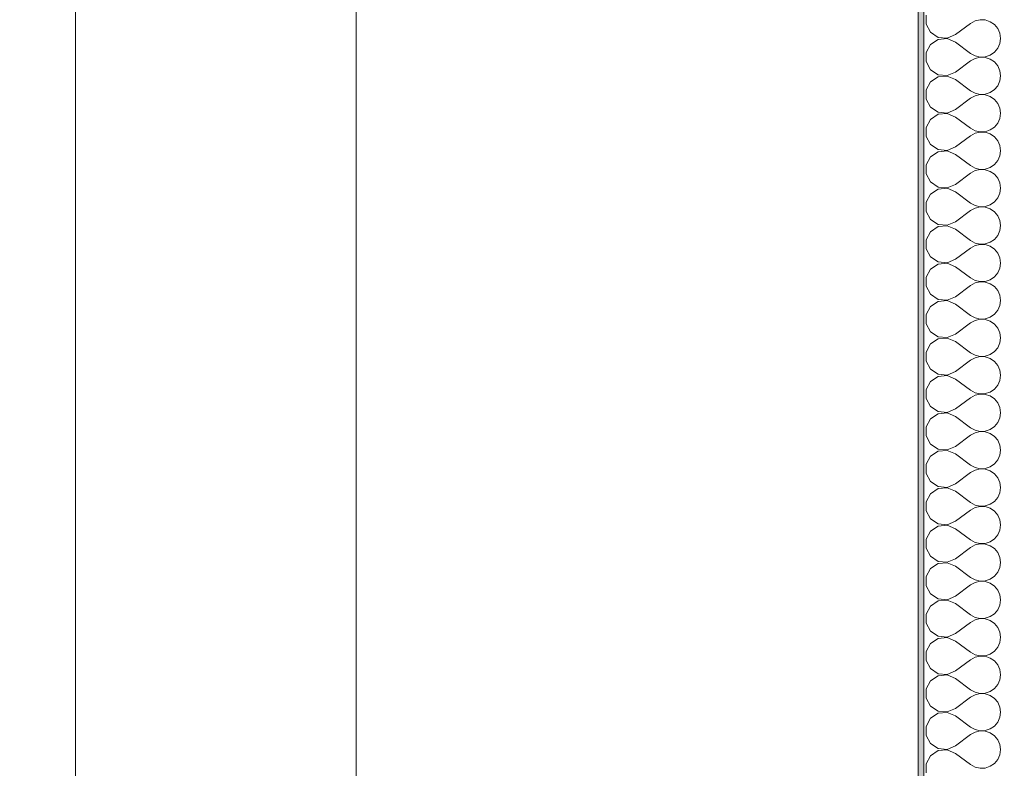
# Model space of a CAD drawing. Header units: metres. Extents: x -4 to 100, y -11 to 17.
# Tile 16 of 256: x -1.77 to -0.02, y 3.43 to 4.77. Entities that reach past the tile are written whole.
import ezdxf

# ---------------------------------------------------------------- set-up
doc = ezdxf.new("R2010")
doc.units = ezdxf.units.M
doc.header["$MEASUREMENT"] = 0
doc.layers.add('152 - Bemaßung_ Beschriftung.Ausbau', color=7, linetype='Continuous')
doc.layers.add('604 - Struktur.Wand Aussen', color=7, linetype='Continuous')
doc.styles.add('ERSTELLTER_STIL_2', font='txt')
doc.dimstyles.new('ERSTELLTER_STIL__3', dxfattribs={"dimtxt": 0.1, "dimasz": 0.0532, "dimexe": 0.18, "dimexo": 0.0625, "dimgap": 0, "dimtad": 1, "dimzin": 0, "dimdsep": 46, "dimtxsty": 'ERSTELLTER_STIL_2', "dimblk": 'ARROWHEAD_2', "dimblk1": 'ARROWHEAD_2', "dimblk2": 'ARROWHEAD_2', "dimcen": 0.09, "dimse1": 1, "dimse2": 1, "dimclrd": 7, "dimclre": 7, "dimclrt": 7, "dimazin": 0, "dimtfac": 1, "dimtdec": 4, "dimtmove": 0, "dimatfit": 3, "dimfxl": 1, "dimtolj": 1, "dimtzin": 0, "dimarcsym": 0})

# ---------------------------------------------------------------- blocks, each defined once
blk = doc.blocks.new('*X57')
at = {"layer": '604 - Struktur.Wand Aussen', "color": 7, "linetype": 'Continuous', "lineweight": 5}
for p, q in [((-0.1607, 4.7748), (-0.1607, 4.7585)), ((-0.1607, 4.7585), (-0.153, 4.7442)), ((-0.1083, 4.74), (-0.0817, 4.76)), ((-0.0736, 4.7645), (-0.0817, 4.76)), ((-0.0647, 4.7665), (-0.0736, 4.7645)), ((-0.0555, 4.7661), (-0.0647, 4.7665)), ((-0.0468, 4.7631), (-0.0555, 4.7661)), ((-0.0392, 4.7579), (-0.0468, 4.7631)), ((-0.0333, 4.7509), (-0.0392, 4.7579)), ((-0.0296, 4.7424), (-0.0333, 4.7509)), ((-0.153, 4.7442), (-0.1395, 4.7352)), ((-0.1395, 4.7352), (-0.1233, 4.7337)), ((-0.1233, 4.733), (-0.1395, 4.7314)), ((-0.1233, 4.7337), (-0.1083, 4.74)), ((-0.1083, 4.7267), (-0.1233, 4.733)), ((-0.0283, 4.7333), (-0.0296, 4.7424)), ((-0.0296, 4.7242), (-0.0283, 4.7333)), ((-0.153, 4.7224), (-0.1607, 4.7081)), ((-0.1395, 4.7314), (-0.153, 4.7224)), ((-0.1083, 4.7267), (-0.0817, 4.7067)), ((-0.0392, 4.7087), (-0.0333, 4.7158)), ((-0.0333, 4.7158), (-0.0296, 4.7242)), ((-0.1607, 4.7081), (-0.1607, 4.6919)), ((-0.0817, 4.7067), (-0.0736, 4.7022)), ((-0.0736, 4.6978), (-0.0817, 4.6933)), ((-0.0736, 4.7022), (-0.0647, 4.7001)), ((-0.0647, 4.6999), (-0.0736, 4.6978)), ((-0.0647, 4.7001), (-0.0555, 4.7006)), ((-0.0555, 4.6994), (-0.0647, 4.6999)), ((-0.0555, 4.7006), (-0.0468, 4.7035)), ((-0.0468, 4.6965), (-0.0555, 4.6994)), ((-0.0468, 4.7035), (-0.0392, 4.7087)), ((-0.1607, 4.6919), (-0.153, 4.6776)), ((-0.1083, 4.6733), (-0.0817, 4.6933)), ((-0.0392, 4.6913), (-0.0468, 4.6965)), ((-0.0333, 4.6842), (-0.0392, 4.6913)), ((-0.0296, 4.6758), (-0.0333, 4.6842)), ((-0.153, 4.6776), (-0.1395, 4.6686)), ((-0.1395, 4.6648), (-0.153, 4.6558)), ((-0.1395, 4.6686), (-0.1233, 4.667)), ((-0.1233, 4.6663), (-0.1395, 4.6648)), ((-0.1233, 4.667), (-0.1083, 4.6733)), ((-0.1083, 4.66), (-0.1233, 4.6663)), ((-0.0283, 4.6667), (-0.0296, 4.6758)), ((-0.0296, 4.6576), (-0.0283, 4.6667)), ((-0.153, 4.6558), (-0.1607, 4.6415)), ((-0.1083, 4.66), (-0.0817, 4.64)), ((-0.0392, 4.6421), (-0.0333, 4.6491)), ((-0.0333, 4.6491), (-0.0296, 4.6576)), ((-0.1607, 4.6415), (-0.1607, 4.6252)), ((-0.1083, 4.6067), (-0.0817, 4.6267)), ((-0.0817, 4.64), (-0.0736, 4.6355)), ((-0.0736, 4.6311), (-0.0817, 4.6267)), ((-0.0736, 4.6355), (-0.0647, 4.6335)), ((-0.0647, 4.6332), (-0.0736, 4.6311)), ((-0.0647, 4.6335), (-0.0555, 4.6339)), ((-0.0555, 4.6328), (-0.0647, 4.6332)), ((-0.0555, 4.6339), (-0.0468, 4.6369)), ((-0.0468, 4.6298), (-0.0555, 4.6328)), ((-0.0468, 4.6369), (-0.0392, 4.6421)), ((-0.0392, 4.6246), (-0.0468, 4.6298)), ((-0.1607, 4.6252), (-0.153, 4.6109)), ((-0.153, 4.6109), (-0.1395, 4.6019)), ((-0.0333, 4.6175), (-0.0392, 4.6246)), ((-0.0296, 4.6091), (-0.0333, 4.6175)), ((-0.0283, 4.6), (-0.0296, 4.6091)), ((-0.1395, 4.5981), (-0.153, 4.5891)), ((-0.1395, 4.6019), (-0.1233, 4.6004)), ((-0.1233, 4.5996), (-0.1395, 4.5981)), ((-0.1233, 4.6004), (-0.1083, 4.6067)), ((-0.1083, 4.5933), (-0.1233, 4.5996)), ((-0.1083, 4.5933), (-0.0817, 4.5733)), ((-0.0296, 4.5909), (-0.0283, 4.6)), ((-0.153, 4.5891), (-0.1607, 4.5748)), ((-0.1607, 4.5748), (-0.1607, 4.5585)), ((-0.0468, 4.5702), (-0.0392, 4.5754)), ((-0.0392, 4.5754), (-0.0333, 4.5825)), ((-0.0333, 4.5825), (-0.0296, 4.5909)), ((-0.1607, 4.5585), (-0.153, 4.5442)), ((-0.1083, 4.54), (-0.0817, 4.56)), ((-0.0817, 4.5733), (-0.0736, 4.5689)), ((-0.0736, 4.5645), (-0.0817, 4.56)), ((-0.0736, 4.5689), (-0.0647, 4.5668)), ((-0.0647, 4.5665), (-0.0736, 4.5645)), ((-0.0647, 4.5668), (-0.0555, 4.5672)), ((-0.0555, 4.5661), (-0.0647, 4.5665)), ((-0.0555, 4.5672), (-0.0468, 4.5702)), ((-0.0468, 4.5631), (-0.0555, 4.5661)), ((-0.0392, 4.5579), (-0.0468, 4.5631)), ((-0.0333, 4.5509), (-0.0392, 4.5579)), ((-0.153, 4.5442), (-0.1395, 4.5352)), ((-0.1233, 4.5337), (-0.1083, 4.54)), ((-0.0296, 4.5424), (-0.0333, 4.5509)), ((-0.0283, 4.5333), (-0.0296, 4.5424)), ((-0.153, 4.5224), (-0.1607, 4.5081)), ((-0.1395, 4.5314), (-0.153, 4.5224)), ((-0.1395, 4.5352), (-0.1233, 4.5337)), ((-0.1233, 4.533), (-0.1395, 4.5314)), ((-0.1083, 4.5267), (-0.1233, 4.533)), ((-0.1083, 4.5267), (-0.0817, 4.5067)), ((-0.0333, 4.5158), (-0.0296, 4.5242)), ((-0.0296, 4.5242), (-0.0283, 4.5333)), ((-0.1607, 4.5081), (-0.1607, 4.4919)), ((-0.0817, 4.5067), (-0.0736, 4.5022)), ((-0.0468, 4.5035), (-0.0392, 4.5087)), ((-0.0392, 4.5087), (-0.0333, 4.5158)), ((-0.1607, 4.4919), (-0.153, 4.4776)), ((-0.1083, 4.4733), (-0.0817, 4.4933)), ((-0.0736, 4.4978), (-0.0817, 4.4933)), ((-0.0736, 4.5022), (-0.0647, 4.5001)), ((-0.0647, 4.4999), (-0.0736, 4.4978)), ((-0.0647, 4.5001), (-0.0555, 4.5006)), ((-0.0555, 4.4994), (-0.0647, 4.4999)), ((-0.0555, 4.5006), (-0.0468, 4.5035)), ((-0.0468, 4.4965), (-0.0555, 4.4994)), ((-0.0392, 4.4913), (-0.0468, 4.4965)), ((-0.0333, 4.4842), (-0.0392, 4.4913)), ((-0.153, 4.4776), (-0.1395, 4.4686)), ((-0.1233, 4.467), (-0.1083, 4.4733)), ((-0.0296, 4.4758), (-0.0333, 4.4842)), ((-0.0283, 4.4667), (-0.0296, 4.4758)), ((-0.153, 4.4558), (-0.1607, 4.4415)), ((-0.1395, 4.4648), (-0.153, 4.4558)), ((-0.1395, 4.4686), (-0.1233, 4.467)), ((-0.1233, 4.4663), (-0.1395, 4.4648)), ((-0.1083, 4.46), (-0.1233, 4.4663)), ((-0.1083, 4.46), (-0.0817, 4.44)), ((-0.0333, 4.4491), (-0.0296, 4.4576)), ((-0.0296, 4.4576), (-0.0283, 4.4667)), ((-0.1607, 4.4415), (-0.1607, 4.4252)), ((-0.0817, 4.44), (-0.0736, 4.4355)), ((-0.0736, 4.4355), (-0.0647, 4.4335)), ((-0.0647, 4.4335), (-0.0555, 4.4339)), ((-0.0555, 4.4339), (-0.0468, 4.4369)), ((-0.0468, 4.4369), (-0.0392, 4.4421)), ((-0.0392, 4.4421), (-0.0333, 4.4491)), ((-0.1607, 4.4252), (-0.153, 4.4109)), ((-0.1083, 4.4067), (-0.0817, 4.4267)), ((-0.0736, 4.4311), (-0.0817, 4.4267)), ((-0.0647, 4.4332), (-0.0736, 4.4311)), ((-0.0555, 4.4328), (-0.0647, 4.4332)), ((-0.0468, 4.4298), (-0.0555, 4.4328)), ((-0.0392, 4.4246), (-0.0468, 4.4298)), ((-0.0333, 4.4175), (-0.0392, 4.4246)), ((-0.0296, 4.4091), (-0.0333, 4.4175)), ((-0.153, 4.4109), (-0.1395, 4.4019)), ((-0.1395, 4.4019), (-0.1233, 4.4004)), ((-0.1233, 4.3996), (-0.1395, 4.3981)), ((-0.1233, 4.4004), (-0.1083, 4.4067)), ((-0.1083, 4.3933), (-0.1233, 4.3996)), ((-0.0283, 4.4), (-0.0296, 4.4091)), ((-0.0296, 4.3909), (-0.0283, 4.4)), ((-0.153, 4.3891), (-0.1607, 4.3748)), ((-0.1395, 4.3981), (-0.153, 4.3891)), ((-0.1083, 4.3933), (-0.0817, 4.3733)), ((-0.0392, 4.3754), (-0.0333, 4.3825)), ((-0.0333, 4.3825), (-0.0296, 4.3909)), ((-0.1607, 4.3748), (-0.1607, 4.3585)), ((-0.0817, 4.3733), (-0.0736, 4.3689)), ((-0.0736, 4.3645), (-0.0817, 4.36)), ((-0.0736, 4.3689), (-0.0647, 4.3668)), ((-0.0647, 4.3665), (-0.0736, 4.3645)), ((-0.0647, 4.3668), (-0.0555, 4.3672)), ((-0.0555, 4.3661), (-0.0647, 4.3665)), ((-0.0555, 4.3672), (-0.0468, 4.3702)), ((-0.0468, 4.3631), (-0.0555, 4.3661)), ((-0.0468, 4.3702), (-0.0392, 4.3754)), ((-0.1607, 4.3585), (-0.153, 4.3442)), ((-0.1083, 4.34), (-0.0817, 4.36)), ((-0.0392, 4.3579), (-0.0468, 4.3631)), ((-0.0333, 4.3509), (-0.0392, 4.3579)), ((-0.0296, 4.3424), (-0.0333, 4.3509)), ((-0.153, 4.3442), (-0.1395, 4.3352)), ((-0.1395, 4.3314), (-0.153, 4.3224)), ((-0.1395, 4.3352), (-0.1233, 4.3337)), ((-0.1233, 4.333), (-0.1395, 4.3314)), ((-0.1233, 4.3337), (-0.1083, 4.34)), ((-0.1083, 4.3267), (-0.1233, 4.333)), ((-0.0283, 4.3333), (-0.0296, 4.3424)), ((-0.0296, 4.3242), (-0.0283, 4.3333)), ((-0.153, 4.3224), (-0.1607, 4.3081)), ((-0.1083, 4.3267), (-0.0817, 4.3067)), ((-0.0392, 4.3087), (-0.0333, 4.3158)), ((-0.0333, 4.3158), (-0.0296, 4.3242)), ((-0.1607, 4.3081), (-0.1607, 4.2919)), ((-0.0817, 4.3067), (-0.0736, 4.3022)), ((-0.0736, 4.2978), (-0.0817, 4.2933)), ((-0.0736, 4.3022), (-0.0647, 4.3001)), ((-0.0647, 4.2999), (-0.0736, 4.2978)), ((-0.0647, 4.3001), (-0.0555, 4.3006)), ((-0.0555, 4.2994), (-0.0647, 4.2999)), ((-0.0555, 4.3006), (-0.0468, 4.3035)), ((-0.0468, 4.2965), (-0.0555, 4.2994)), ((-0.0468, 4.3035), (-0.0392, 4.3087)), ((-0.0392, 4.2913), (-0.0468, 4.2965)), ((-0.1607, 4.2919), (-0.153, 4.2776)), ((-0.153, 4.2776), (-0.1395, 4.2686)), ((-0.1083, 4.2733), (-0.0817, 4.2933)), ((-0.0333, 4.2842), (-0.0392, 4.2913)), ((-0.0296, 4.2758), (-0.0333, 4.2842)), ((-0.1395, 4.2648), (-0.153, 4.2558)), ((-0.1395, 4.2686), (-0.1233, 4.267)), ((-0.1233, 4.2663), (-0.1395, 4.2648)), ((-0.1233, 4.267), (-0.1083, 4.2733)), ((-0.1083, 4.26), (-0.1233, 4.2663)), ((-0.1083, 4.26), (-0.0817, 4.24)), ((-0.0283, 4.2667), (-0.0296, 4.2758)), ((-0.0296, 4.2576), (-0.0283, 4.2667)), ((-0.153, 4.2558), (-0.1607, 4.2415)), ((-0.1607, 4.2415), (-0.1607, 4.2252)), ((-0.0468, 4.2369), (-0.0392, 4.2421)), ((-0.0392, 4.2421), (-0.0333, 4.2491)), ((-0.0333, 4.2491), (-0.0296, 4.2576)), ((-0.1607, 4.2252), (-0.153, 4.2109)), ((-0.1083, 4.2067), (-0.0817, 4.2267)), ((-0.0817, 4.24), (-0.0736, 4.2355)), ((-0.0736, 4.2311), (-0.0817, 4.2267)), ((-0.0736, 4.2355), (-0.0647, 4.2335)), ((-0.0647, 4.2332), (-0.0736, 4.2311)), ((-0.0647, 4.2335), (-0.0555, 4.2339)), ((-0.0555, 4.2328), (-0.0647, 4.2332)), ((-0.0555, 4.2339), (-0.0468, 4.2369)), ((-0.0468, 4.2298), (-0.0555, 4.2328)), ((-0.0392, 4.2246), (-0.0468, 4.2298)), ((-0.0333, 4.2175), (-0.0392, 4.2246)), ((-0.153, 4.2109), (-0.1395, 4.2019)), ((-0.1233, 4.2004), (-0.1083, 4.2067)), ((-0.0296, 4.2091), (-0.0333, 4.2175)), ((-0.0283, 4.2), (-0.0296, 4.2091)), ((-0.153, 4.1891), (-0.1607, 4.1748)), ((-0.1395, 4.1981), (-0.153, 4.1891)), ((-0.1395, 4.2019), (-0.1233, 4.2004)), ((-0.1233, 4.1996), (-0.1395, 4.1981)), ((-0.1083, 4.1933), (-0.1233, 4.1996)), ((-0.1083, 4.1933), (-0.0817, 4.1733)), ((-0.0333, 4.1825), (-0.0296, 4.1909)), ((-0.0296, 4.1909), (-0.0283, 4.2)), ((-0.1607, 4.1748), (-0.1607, 4.1585)), ((-0.0817, 4.1733), (-0.0736, 4.1689)), ((-0.0468, 4.1702), (-0.0392, 4.1754)), ((-0.0392, 4.1754), (-0.0333, 4.1825)), ((-0.1607, 4.1585), (-0.153, 4.1442)), ((-0.1083, 4.14), (-0.0817, 4.16)), ((-0.0736, 4.1645), (-0.0817, 4.16)), ((-0.0736, 4.1689), (-0.0647, 4.1668)), ((-0.0647, 4.1665), (-0.0736, 4.1645)), ((-0.0647, 4.1668), (-0.0555, 4.1672)), ((-0.0555, 4.1661), (-0.0647, 4.1665)), ((-0.0555, 4.1672), (-0.0468, 4.1702)), ((-0.0468, 4.1631), (-0.0555, 4.1661)), ((-0.0392, 4.1579), (-0.0468, 4.1631)), ((-0.0333, 4.1509), (-0.0392, 4.1579)), ((-0.153, 4.1442), (-0.1395, 4.1352)), ((-0.1233, 4.1337), (-0.1083, 4.14)), ((-0.0296, 4.1424), (-0.0333, 4.1509)), ((-0.0283, 4.1333), (-0.0296, 4.1424)), ((-0.153, 4.1224), (-0.1607, 4.1081)), ((-0.1395, 4.1314), (-0.153, 4.1224)), ((-0.1395, 4.1352), (-0.1233, 4.1337)), ((-0.1233, 4.133), (-0.1395, 4.1314)), ((-0.1083, 4.1267), (-0.1233, 4.133)), ((-0.1083, 4.1267), (-0.0817, 4.1067)), ((-0.0333, 4.1158), (-0.0296, 4.1242)), ((-0.0296, 4.1242), (-0.0283, 4.1333)), ((-0.1607, 4.1081), (-0.1607, 4.0919)), ((-0.0817, 4.1067), (-0.0736, 4.1022)), ((-0.0736, 4.1022), (-0.0647, 4.1001)), ((-0.0555, 4.1006), (-0.0468, 4.1035)), ((-0.0468, 4.1035), (-0.0392, 4.1087)), ((-0.0392, 4.1087), (-0.0333, 4.1158)), ((-0.1607, 4.0919), (-0.153, 4.0776)), ((-0.1083, 4.0733), (-0.0817, 4.0933)), ((-0.0736, 4.0978), (-0.0817, 4.0933)), ((-0.0647, 4.0999), (-0.0736, 4.0978)), ((-0.0647, 4.1001), (-0.0555, 4.1006)), ((-0.0555, 4.0994), (-0.0647, 4.0999)), ((-0.0468, 4.0965), (-0.0555, 4.0994)), ((-0.0392, 4.0913), (-0.0468, 4.0965)), ((-0.0333, 4.0842), (-0.0392, 4.0913)), ((-0.0296, 4.0758), (-0.0333, 4.0842)), ((-0.153, 4.0776), (-0.1395, 4.0686)), ((-0.1395, 4.0686), (-0.1233, 4.067)), ((-0.1233, 4.0663), (-0.1395, 4.0648)), ((-0.1233, 4.067), (-0.1083, 4.0733)), ((-0.1083, 4.06), (-0.1233, 4.0663)), ((-0.0283, 4.0667), (-0.0296, 4.0758)), ((-0.0296, 4.0576), (-0.0283, 4.0667)), ((-0.153, 4.0558), (-0.1607, 4.0415)), ((-0.1395, 4.0648), (-0.153, 4.0558)), ((-0.1083, 4.06), (-0.0817, 4.04)), ((-0.0392, 4.0421), (-0.0333, 4.0491)), ((-0.0333, 4.0491), (-0.0296, 4.0576)), ((-0.1607, 4.0415), (-0.1607, 4.0252)), ((-0.0817, 4.04), (-0.0736, 4.0355)), ((-0.0736, 4.0311), (-0.0817, 4.0267)), ((-0.0736, 4.0355), (-0.0647, 4.0335)), ((-0.0647, 4.0332), (-0.0736, 4.0311)), ((-0.0647, 4.0335), (-0.0555, 4.0339)), ((-0.0555, 4.0328), (-0.0647, 4.0332)), ((-0.0555, 4.0339), (-0.0468, 4.0369)), ((-0.0468, 4.0298), (-0.0555, 4.0328)), ((-0.0468, 4.0369), (-0.0392, 4.0421)), ((-0.1607, 4.0252), (-0.153, 4.0109)), ((-0.1083, 4.0067), (-0.0817, 4.0267)), ((-0.0392, 4.0246), (-0.0468, 4.0298)), ((-0.0333, 4.0175), (-0.0392, 4.0246)), ((-0.0296, 4.0091), (-0.0333, 4.0175)), ((-0.153, 4.0109), (-0.1395, 4.0019)), ((-0.1395, 3.9981), (-0.153, 3.9891)), ((-0.1395, 4.0019), (-0.1233, 4.0004)), ((-0.1233, 3.9996), (-0.1395, 3.9981)), ((-0.1233, 4.0004), (-0.1083, 4.0067)), ((-0.1083, 3.9933), (-0.1233, 3.9996)), ((-0.0283, 4), (-0.0296, 4.0091)), ((-0.0296, 3.9909), (-0.0283, 4)), ((-0.153, 3.9891), (-0.1607, 3.9748)), ((-0.1083, 3.9933), (-0.0817, 3.9733)), ((-0.0392, 3.9754), (-0.0333, 3.9825)), ((-0.0333, 3.9825), (-0.0296, 3.9909)), ((-0.1607, 3.9748), (-0.1607, 3.9585)), ((-0.0817, 3.9733), (-0.0736, 3.9689)), ((-0.0736, 3.9645), (-0.0817, 3.96)), ((-0.0736, 3.9689), (-0.0647, 3.9668)), ((-0.0647, 3.9665), (-0.0736, 3.9645)), ((-0.0647, 3.9668), (-0.0555, 3.9672)), ((-0.0555, 3.9661), (-0.0647, 3.9665)), ((-0.0555, 3.9672), (-0.0468, 3.9702)), ((-0.0468, 3.9631), (-0.0555, 3.9661)), ((-0.0468, 3.9702), (-0.0392, 3.9754)), ((-0.0392, 3.9579), (-0.0468, 3.9631)), ((-0.1607, 3.9585), (-0.153, 3.9442)), ((-0.153, 3.9442), (-0.1395, 3.9352)), ((-0.1083, 3.94), (-0.0817, 3.96)), ((-0.0333, 3.9509), (-0.0392, 3.9579)), ((-0.0296, 3.9424), (-0.0333, 3.9509)), ((-0.1395, 3.9314), (-0.153, 3.9224)), ((-0.1395, 3.9352), (-0.1233, 3.9337)), ((-0.1233, 3.933), (-0.1395, 3.9314)), ((-0.1233, 3.9337), (-0.1083, 3.94)), ((-0.1083, 3.9267), (-0.1233, 3.933)), ((-0.1083, 3.9267), (-0.0817, 3.9067)), ((-0.0283, 3.9333), (-0.0296, 3.9424)), ((-0.0296, 3.9242), (-0.0283, 3.9333)), ((-0.153, 3.9224), (-0.1607, 3.9081)), ((-0.1607, 3.9081), (-0.1607, 3.8919)), ((-0.0468, 3.9035), (-0.0392, 3.9087)), ((-0.0392, 3.9087), (-0.0333, 3.9158)), ((-0.0333, 3.9158), (-0.0296, 3.9242)), ((-0.1607, 3.8919), (-0.153, 3.8776)), ((-0.1083, 3.8733), (-0.0817, 3.8933)), ((-0.0817, 3.9067), (-0.0736, 3.9022)), ((-0.0736, 3.8978), (-0.0817, 3.8933)), ((-0.0736, 3.9022), (-0.0647, 3.9001)), ((-0.0647, 3.8999), (-0.0736, 3.8978)), ((-0.0647, 3.9001), (-0.0555, 3.9006)), ((-0.0555, 3.8994), (-0.0647, 3.8999)), ((-0.0555, 3.9006), (-0.0468, 3.9035)), ((-0.0468, 3.8965), (-0.0555, 3.8994)), ((-0.0392, 3.8913), (-0.0468, 3.8965)), ((-0.0333, 3.8842), (-0.0392, 3.8913)), ((-0.153, 3.8776), (-0.1395, 3.8686)), ((-0.1233, 3.867), (-0.1083, 3.8733)), ((-0.0296, 3.8758), (-0.0333, 3.8842)), ((-0.0283, 3.8667), (-0.0296, 3.8758)), ((-0.153, 3.8558), (-0.1607, 3.8415)), ((-0.1395, 3.8648), (-0.153, 3.8558)), ((-0.1395, 3.8686), (-0.1233, 3.867)), ((-0.1233, 3.8663), (-0.1395, 3.8648)), ((-0.1083, 3.86), (-0.1233, 3.8663)), ((-0.1083, 3.86), (-0.0817, 3.84)), ((-0.0333, 3.8491), (-0.0296, 3.8576)), ((-0.0296, 3.8576), (-0.0283, 3.8667)), ((-0.1607, 3.8415), (-0.1607, 3.8252)), ((-0.0817, 3.84), (-0.0736, 3.8355)), ((-0.0468, 3.8369), (-0.0392, 3.8421)), ((-0.0392, 3.8421), (-0.0333, 3.8491)), ((-0.1607, 3.8252), (-0.153, 3.8109)), ((-0.1083, 3.8067), (-0.0817, 3.8267)), ((-0.0736, 3.8311), (-0.0817, 3.8267)), ((-0.0736, 3.8355), (-0.0647, 3.8335)), ((-0.0647, 3.8332), (-0.0736, 3.8311)), ((-0.0647, 3.8335), (-0.0555, 3.8339)), ((-0.0555, 3.8328), (-0.0647, 3.8332)), ((-0.0555, 3.8339), (-0.0468, 3.8369)), ((-0.0468, 3.8298), (-0.0555, 3.8328)), ((-0.0392, 3.8246), (-0.0468, 3.8298)), ((-0.0333, 3.8175), (-0.0392, 3.8246)), ((-0.153, 3.8109), (-0.1395, 3.8019)), ((-0.1233, 3.8004), (-0.1083, 3.8067)), ((-0.0296, 3.8091), (-0.0333, 3.8175)), ((-0.0283, 3.8), (-0.0296, 3.8091)), ((-0.153, 3.7891), (-0.1607, 3.7748)), ((-0.1395, 3.7981), (-0.153, 3.7891)), ((-0.1395, 3.8019), (-0.1233, 3.8004)), ((-0.1233, 3.7996), (-0.1395, 3.7981)), ((-0.1083, 3.7933), (-0.1233, 3.7996)), ((-0.1083, 3.7933), (-0.0817, 3.7733)), ((-0.0333, 3.7825), (-0.0296, 3.7909)), ((-0.0296, 3.7909), (-0.0283, 3.8)), ((-0.1607, 3.7748), (-0.1607, 3.7585)), ((-0.0817, 3.7733), (-0.0736, 3.7689)), ((-0.0736, 3.7689), (-0.0647, 3.7668)), ((-0.0555, 3.7672), (-0.0468, 3.7702)), ((-0.0468, 3.7702), (-0.0392, 3.7754)), ((-0.0392, 3.7754), (-0.0333, 3.7825)), ((-0.1607, 3.7585), (-0.153, 3.7442)), ((-0.1083, 3.74), (-0.0817, 3.76)), ((-0.0736, 3.7645), (-0.0817, 3.76)), ((-0.0647, 3.7665), (-0.0736, 3.7645)), ((-0.0647, 3.7668), (-0.0555, 3.7672)), ((-0.0555, 3.7661), (-0.0647, 3.7665)), ((-0.0468, 3.7631), (-0.0555, 3.7661)), ((-0.0392, 3.7579), (-0.0468, 3.7631)), ((-0.0333, 3.7509), (-0.0392, 3.7579)), ((-0.0296, 3.7424), (-0.0333, 3.7509)), ((-0.153, 3.7442), (-0.1395, 3.7352)), ((-0.1395, 3.7352), (-0.1233, 3.7337)), ((-0.1233, 3.733), (-0.1395, 3.7314)), ((-0.1233, 3.7337), (-0.1083, 3.74)), ((-0.1083, 3.7267), (-0.1233, 3.733)), ((-0.0283, 3.7333), (-0.0296, 3.7424)), ((-0.0296, 3.7242), (-0.0283, 3.7333)), ((-0.153, 3.7224), (-0.1607, 3.7081)), ((-0.1395, 3.7314), (-0.153, 3.7224)), ((-0.1083, 3.7267), (-0.0817, 3.7067)), ((-0.0392, 3.7087), (-0.0333, 3.7158)), ((-0.0333, 3.7158), (-0.0296, 3.7242)), ((-0.1607, 3.7081), (-0.1607, 3.6919)), ((-0.0817, 3.7067), (-0.0736, 3.7022)), ((-0.0736, 3.6978), (-0.0817, 3.6933)), ((-0.0736, 3.7022), (-0.0647, 3.7001)), ((-0.0647, 3.6999), (-0.0736, 3.6978)), ((-0.0647, 3.7001), (-0.0555, 3.7006)), ((-0.0555, 3.6994), (-0.0647, 3.6999)), ((-0.0555, 3.7006), (-0.0468, 3.7035)), ((-0.0468, 3.6965), (-0.0555, 3.6994)), ((-0.0468, 3.7035), (-0.0392, 3.7087)), ((-0.1607, 3.6919), (-0.153, 3.6776)), ((-0.1083, 3.6733), (-0.0817, 3.6933)), ((-0.0392, 3.6913), (-0.0468, 3.6965)), ((-0.0333, 3.6842), (-0.0392, 3.6913)), ((-0.0296, 3.6758), (-0.0333, 3.6842)), ((-0.153, 3.6776), (-0.1395, 3.6686)), ((-0.1395, 3.6648), (-0.153, 3.6558)), ((-0.1395, 3.6686), (-0.1233, 3.667)), ((-0.1233, 3.6663), (-0.1395, 3.6648)), ((-0.1233, 3.667), (-0.1083, 3.6733)), ((-0.1083, 3.66), (-0.1233, 3.6663)), ((-0.0283, 3.6667), (-0.0296, 3.6758)), ((-0.0296, 3.6576), (-0.0283, 3.6667)), ((-0.153, 3.6558), (-0.1607, 3.6415)), ((-0.1083, 3.66), (-0.0817, 3.64)), ((-0.0392, 3.6421), (-0.0333, 3.6491)), ((-0.0333, 3.6491), (-0.0296, 3.6576)), ((-0.1607, 3.6415), (-0.1607, 3.6252)), ((-0.0817, 3.64), (-0.0736, 3.6355)), ((-0.0736, 3.6311), (-0.0817, 3.6267)), ((-0.0736, 3.6355), (-0.0647, 3.6335)), ((-0.0647, 3.6332), (-0.0736, 3.6311)), ((-0.0647, 3.6335), (-0.0555, 3.6339)), ((-0.0555, 3.6328), (-0.0647, 3.6332)), ((-0.0555, 3.6339), (-0.0468, 3.6369)), ((-0.0468, 3.6298), (-0.0555, 3.6328)), ((-0.0468, 3.6369), (-0.0392, 3.6421)), ((-0.0392, 3.6246), (-0.0468, 3.6298)), ((-0.1607, 3.6252), (-0.153, 3.6109)), ((-0.153, 3.6109), (-0.1395, 3.6019)), ((-0.1083, 3.6067), (-0.0817, 3.6267)), ((-0.0333, 3.6175), (-0.0392, 3.6246)), ((-0.0296, 3.6091), (-0.0333, 3.6175)), ((-0.1395, 3.5981), (-0.153, 3.5891)), ((-0.1395, 3.6019), (-0.1233, 3.6004)), ((-0.1233, 3.5996), (-0.1395, 3.5981)), ((-0.1233, 3.6004), (-0.1083, 3.6067)), ((-0.1083, 3.5933), (-0.1233, 3.5996)), ((-0.1083, 3.5933), (-0.0817, 3.5733)), ((-0.0283, 3.6), (-0.0296, 3.6091)), ((-0.0296, 3.5909), (-0.0283, 3.6)), ((-0.153, 3.5891), (-0.1607, 3.5748)), ((-0.0468, 3.5702), (-0.0392, 3.5754)), ((-0.0392, 3.5754), (-0.0333, 3.5825)), ((-0.0333, 3.5825), (-0.0296, 3.5909)), ((-0.1607, 3.5748), (-0.1607, 3.5585)), ((-0.1607, 3.5585), (-0.153, 3.5442)), ((-0.1083, 3.54), (-0.0817, 3.56)), ((-0.0817, 3.5733), (-0.0736, 3.5689)), ((-0.0736, 3.5645), (-0.0817, 3.56)), ((-0.0736, 3.5689), (-0.0647, 3.5668)), ((-0.0647, 3.5665), (-0.0736, 3.5645)), ((-0.0647, 3.5668), (-0.0555, 3.5672)), ((-0.0555, 3.5661), (-0.0647, 3.5665)), ((-0.0555, 3.5672), (-0.0468, 3.5702)), ((-0.0468, 3.5631), (-0.0555, 3.5661)), ((-0.0392, 3.5579), (-0.0468, 3.5631)), ((-0.0333, 3.5509), (-0.0392, 3.5579)), ((-0.153, 3.5442), (-0.1395, 3.5352)), ((-0.0296, 3.5424), (-0.0333, 3.5509)), ((-0.0283, 3.5333), (-0.0296, 3.5424)), ((-0.1395, 3.5314), (-0.153, 3.5224)), ((-0.1395, 3.5352), (-0.1233, 3.5337)), ((-0.1233, 3.533), (-0.1395, 3.5314)), ((-0.1233, 3.5337), (-0.1083, 3.54)), ((-0.1083, 3.5267), (-0.1233, 3.533)), ((-0.1083, 3.5267), (-0.0817, 3.5067)), ((-0.0333, 3.5158), (-0.0296, 3.5242)), ((-0.0296, 3.5242), (-0.0283, 3.5333)), ((-0.153, 3.5224), (-0.1607, 3.5081)), ((-0.1607, 3.5081), (-0.1607, 3.4919)), ((-0.0817, 3.5067), (-0.0736, 3.5022)), ((-0.0468, 3.5035), (-0.0392, 3.5087)), ((-0.0392, 3.5087), (-0.0333, 3.5158)), ((-0.1607, 3.4919), (-0.153, 3.4776)), ((-0.1083, 3.4733), (-0.0817, 3.4933)), ((-0.0736, 3.4978), (-0.0817, 3.4933)), ((-0.0736, 3.5022), (-0.0647, 3.5001)), ((-0.0647, 3.4999), (-0.0736, 3.4978)), ((-0.0647, 3.5001), (-0.0555, 3.5006)), ((-0.0555, 3.4994), (-0.0647, 3.4999)), ((-0.0555, 3.5006), (-0.0468, 3.5035)), ((-0.0468, 3.4965), (-0.0555, 3.4994)), ((-0.0392, 3.4913), (-0.0468, 3.4965)), ((-0.0333, 3.4842), (-0.0392, 3.4913)), ((-0.153, 3.4776), (-0.1395, 3.4686)), ((-0.1233, 3.467), (-0.1083, 3.4733)), ((-0.0296, 3.4758), (-0.0333, 3.4842)), ((-0.0283, 3.4667), (-0.0296, 3.4758)), ((-0.153, 3.4558), (-0.1607, 3.4415)), ((-0.1395, 3.4648), (-0.153, 3.4558)), ((-0.1395, 3.4686), (-0.1233, 3.467)), ((-0.1233, 3.4663), (-0.1395, 3.4648)), ((-0.1083, 3.46), (-0.1233, 3.4663)), ((-0.1083, 3.46), (-0.0817, 3.44)), ((-0.0333, 3.4491), (-0.0296, 3.4576)), ((-0.0296, 3.4576), (-0.0283, 3.4667)), ((-0.1607, 3.4415), (-0.1607, 3.4252)), ((-0.0817, 3.44), (-0.0736, 3.4355)), ((-0.0736, 3.4355), (-0.0647, 3.4335)), ((-0.0555, 3.4339), (-0.0468, 3.4369)), ((-0.0468, 3.4369), (-0.0392, 3.4421)), ((-0.0392, 3.4421), (-0.0333, 3.4491)), ((-0.0647, 3.4335), (-0.0555, 3.4339))]:
    blk.add_line(p, q, dxfattribs=at)
blk = doc.blocks.new('*D414')
at = {"layer": '152 - Bemaßung_ Beschriftung.Ausbau', "color": 7, "linetype": 'Continuous', "lineweight": 5}
for p, q in [((-1.21, 6.1252), (-1.14, 6.0848)), ((-1.175, 0.005), (-1.175, 6.105)), ((-1.21, 0.0252), (-1.14, -0.0152)), ((-1.1225, 0.005), (-1.2275, 0.005)), ((-1.175, -0.145), (-1.175, 0.005))]:
    blk.add_line(p, q, dxfattribs=at)
at = {"layer": '152 - Bemaßung_ Beschriftung.Ausbau', "color": 7, "lineweight": 5, "insert": (-1.195, 2.922), "char_height": 0.1, "attachment_point": 7, "rotation": 90, "style": 'ERSTELLTER_STIL_2'}
blk.add_mtext('\\A1;{\\pql;\\fArial|b0|i0|c0|p38;6,10}', dxfattribs=at)
blk = doc.blocks.new('ARROWHEAD_2')
at = {"color": 0, "linetype": 'Continuous', "lineweight": 0}
for p, q in [((-0.378, -0.655), (0.378, 0.655)), ((0, 0), (-1, 0))]:
    blk.add_line(p, q, dxfattribs=at)
blk = doc.blocks.new('*D415')
at = {"layer": '152 - Bemaßung_ Beschriftung.Ausbau', "color": 7, "linetype": 'Continuous', "lineweight": 5}
for p, q in [((-1.21, 7.9152), (-1.14, 7.8748)), ((-1.175, 6.105), (-1.175, 7.895)), ((-1.21, 6.1252), (-1.14, 6.0848)), ((-1.1225, 6.105), (-1.2275, 6.105)), ((-1.175, 0.005), (-1.175, 6.105))]:
    blk.add_line(p, q, dxfattribs=at)
at = {"layer": '152 - Bemaßung_ Beschriftung.Ausbau', "color": 7, "lineweight": 5, "char_height": 0.1, "attachment_point": 7, "rotation": 90, "style": 'ERSTELLTER_STIL_2'}
for s, insert in [('\\A1;{\\pql;\\fArial|b0|i0|c0|p38;1,79}', (-1.195, 6.867)), ('\\A1;{\\pql;\\fArial|b0|i0|c0|p38;2,01}', (-1.055, 6.867))]:
    blk.add_mtext(s, dxfattribs=dict(at, insert=insert))
blk = doc.blocks.new('*D420')
at = {"layer": '152 - Bemaßung_ Beschriftung.Ausbau', "color": 7, "linetype": 'Continuous', "lineweight": 5}
for p, q in [((-1.71, 5.8927), (-1.64, 5.8523)), ((-1.675, 0.245), (-1.675, 5.8725)), ((-1.71, 0.2652), (-1.64, 0.2248)), ((-1.6225, 0.245), (-1.7275, 0.245)), ((-1.675, 0.005), (-1.675, 0.245))]:
    blk.add_line(p, q, dxfattribs=at)
at = {"layer": '152 - Bemaßung_ Beschriftung.Ausbau', "color": 7, "lineweight": 5, "char_height": 0.1, "attachment_point": 7, "rotation": 90, "style": 'ERSTELLTER_STIL_2'}
for s, insert in [('\\A1;{\\pql;\\fArial|b0|i0|c0|p38;15}', (-1.695, 5.7005)), ('\\A1;{\\pql;\\fArial|b0|i0|c0|p38;5,62\\fArial|b0|i0|c0|p38;\\A1{\\H.66x;\\S75^  ;}}', (-1.6756, 2.7997))]:
    blk.add_mtext(s, dxfattribs=dict(at, insert=insert))
blk = doc.blocks.new('*D421')
at = {"layer": '152 - Bemaßung_ Beschriftung.Ausbau', "color": 7, "linetype": 'Continuous', "lineweight": 5}
for p, q in [((-1.71, 6.0427), (-1.64, 6.0023)), ((-1.675, 5.8725), (-1.675, 6.0225)), ((-1.71, 5.8927), (-1.64, 5.8523)), ((-1.6225, 5.8725), (-1.7275, 5.8725)), ((-1.675, 0.245), (-1.675, 5.8725))]:
    blk.add_line(p, q, dxfattribs=at)
blk = doc.blocks.new('*D431')
at = {"layer": '152 - Bemaßung_ Beschriftung.Ausbau', "color": 7, "linetype": 'Continuous', "lineweight": 5}
for p, q in [((-2.21, 5.2202), (-2.14, 5.1798)), ((-2.175, 0.7), (-2.175, 5.2)), ((-2.21, 0.7202), (-2.14, 0.6798)), ((-2.1225, 0.7), (-2.2275, 0.7)), ((-2.175, 0.25), (-2.175, 0.7))]:
    blk.add_line(p, q, dxfattribs=at)
at = {"layer": '152 - Bemaßung_ Beschriftung.Ausbau', "color": 7, "lineweight": 5, "insert": (-2.195, 2.817), "char_height": 0.1, "attachment_point": 7, "rotation": 90, "style": 'ERSTELLTER_STIL_2'}
blk.add_mtext('\\A1;{\\pql;\\fArial|b0|i0|c0|p38;4,50}', dxfattribs=at)
blk = doc.blocks.new('*D432')
at = {"layer": '152 - Bemaßung_ Beschriftung.Ausbau', "color": 7, "linetype": 'Continuous', "lineweight": 5}
for p, q in [((-2.21, 6.0202), (-2.14, 5.9798)), ((-2.175, 5.2), (-2.175, 6)), ((-2.21, 5.2202), (-2.14, 5.1798)), ((-2.1225, 5.2), (-2.2275, 5.2)), ((-2.175, 0.7), (-2.175, 5.2))]:
    blk.add_line(p, q, dxfattribs=at)
at = {"layer": '152 - Bemaßung_ Beschriftung.Ausbau', "color": 7, "lineweight": 5, "insert": (-2.195, 5.5241), "char_height": 0.1, "attachment_point": 7, "rotation": 90, "style": 'ERSTELLTER_STIL_2'}
blk.add_mtext('\\A1;{\\pql;\\fArial|b0|i0|c0|p38;80}', dxfattribs=at)
blk = doc.blocks.new('*D440')
at = {"layer": '152 - Bemaßung_ Beschriftung.Ausbau', "color": 7, "linetype": 'Continuous', "lineweight": 5}
for p, q in [((-2.64, 13.8248), (-2.71, 13.8652)), ((-2.675, 13.845), (-2.675, 13.8792)), ((-2.6225, 13.845), (-2.7275, 13.845)), ((-2.675, -0.145), (-2.675, 13.845)), ((-2.71, -0.1248), (-2.64, -0.1652)), ((-2.6225, -0.145), (-2.7275, -0.145)), ((-2.675, -0.1792), (-2.675, -0.145))]:
    blk.add_line(p, q, dxfattribs=at)
at = {"layer": '152 - Bemaßung_ Beschriftung.Ausbau', "color": 7, "lineweight": 5, "insert": (-2.695, 6.679), "char_height": 0.1, "attachment_point": 7, "rotation": 90, "style": 'ERSTELLTER_STIL_2'}
blk.add_mtext('\\A1;{\\pql;\\fArial|b0|i0|c0|p38;13,99}', dxfattribs=at)

msp = doc.modelspace()

# ---------------------------------------------------------------- hatches: boundary and pattern name
at = {"layer": '604 - Struktur.Wand Aussen', "linetype": 'Continuous', "lineweight": 0, "true_color": 0x000000}
h = msp.add_hatch(dxfattribs=at)
h.set_pattern_fill('Verputz_0001', color=18, style=0, pattern_type=2)
h.set_pattern_definition([(0, (0, 0), (0, 0.0866025), [0, -0.05]), (0, (0.025, 0.0433), (0, 0.0866025), [0, -0.05])])
h.paths.add_polyline_path([(-0.175, -0.145), (-0.165, -0.145), (-0.165, 6.105), (-0.175, 6.105)])

# ---------------------------------------------------------------- linework, layer by layer
at = {"layer": '604 - Struktur.Wand Aussen', "color": 7, "linetype": 'Continuous', "lineweight": 5}
msp.add_line((-0.165, 6.105), (-0.165, -0.005), dxfattribs=at)
at = {"layer": '604 - Struktur.Wand Aussen', "color": 7, "linetype": 'Continuous', "lineweight": 5, "flags": 128}
msp.add_lwpolyline([(-0.175, 6.105), (-0.175, -0.155)], dxfattribs=at)

# ---------------------------------------------------------------- block references
at = {"layer": '604 - Struktur.Wand Aussen', "color": 7, "lineweight": 18}
msp.add_blockref('*X57', (0, 0), dxfattribs=at)

# ---------------------------------------------------------------- dimensions: what is measured, and where the dimension line sits
at = {"layer": '152 - Bemaßung_ Beschriftung.Ausbau', "color": 7, "linetype": 'Continuous', "lineweight": 5}
for base, p1, p2, picture, middle in [((-2.675, 13.845), (-0.165, -0.145), (-0.165, 13.845), '*D440', (-2.745, 6.847)), ((-1.175, 7.895), (0.105, 6.105), (0.105, 7.895), '*D415', (-1.245, 6.9969)), ((-1.175, 6.105), (-0.015, 0.005), (0.105, 6.105), '*D414', (-1.245, 3.0519)), ((-1.675, 6.0225), (5.7662, 5.8725), (5.7662, 6.0225), '*D421', (-1.745, 5.7767)), ((-2.175, 6), (0.68, 5.2), (0.68, 6), '*D432', (-2.245, 5.6003)), ((-1.675, 5.8725), (0.225, 0.245), (5.7662, 5.8725), '*D420', (-1.745, 3.1028)), ((-2.175, 5.2), (0.38, 0.7), (0.68, 5.2), '*D431', (-2.245, 2.9468))]:
    dim = msp.add_linear_dim(base=base, p1=p1, p2=p2, angle=90, dimstyle='ERSTELLTER_STIL__3', dxfattribs=at)
    dim.commit()
    dim.dimension.update_dxf_attribs({"geometry": picture, "text_midpoint": middle, "dimtype": 160, "text_rotation": 90})

doc.saveas('drawing.dxf')
